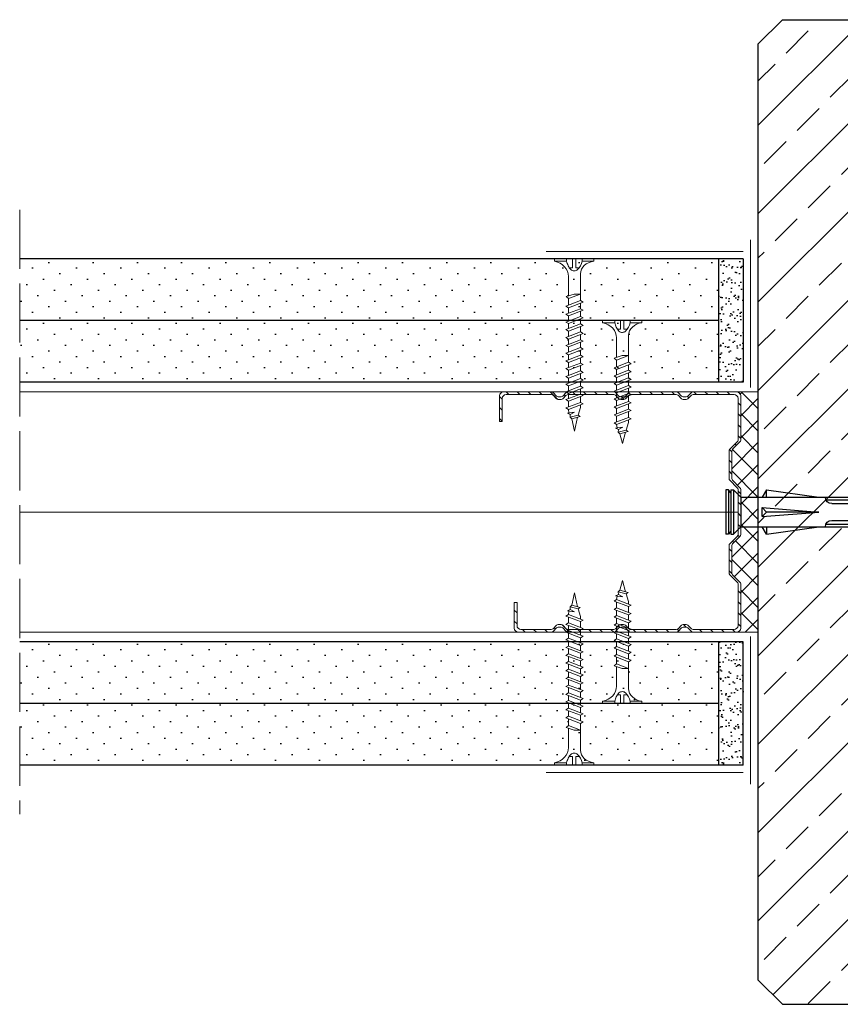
# Model space of a CAD drawing. Header units: millimetres. Extents: x 1245 to 3417, y 302 to 1534.
# Tile 1 of 9: x 1245 to 1412, y 550 to 750. Entities that reach past the tile are written whole.
import ezdxf

# ---------------------------------------------------------------- set-up
doc = ezdxf.new("R2010")
doc.units = ezdxf.units.MM
doc.linetypes.add('ACAD_ISO02W100', pattern=[15, 12, -3])
for name, color, linetype, lineweight in [('_ISOVER WELNA', 7, 'BATTING', 9), ('_RIGIPS AKCESORIA', 7, 'Continuous', 18), ('_RIGIPS G-K', 7, 'Continuous', 25), ('_RIGIPS PROFIL', 7, 'Continuous', 18), ('KRESKOWANIE', 7, 'Continuous', 9), ('PRZERYWANA', 7, 'ACAD_ISO02W100', 9)]:
    doc.layers.add(name, color=color, linetype=linetype, lineweight=lineweight)
doc.linetypes.add('BATTING', pattern='A,0.00254,-2.54,[134,ltypeshp.shx,S=2.54,R=0,X=-2.54,Y=0],-5.08,[134,ltypeshp.shx,S=2.54,R=180,X=2.54,Y=0],-2.54', length=10.16254)
pattern_1 = [(315, (3690.4067, -365.902), (-1.122532, -3.367596), [0, -3.175])]
pattern_2 = [(315, (3690.4067, -414.102), (-1.122532, -3.367596), [0, -3.175])]

# ---------------------------------------------------------------- blocks, each defined once
blk = doc.blocks.new('TN 25')
at = {"layer": '_RIGIPS AKCESORIA'}
for p, q in [((0, -0.84), (0, 7.16)), ((0, 7.16), (0.46, 7.16)), ((0.46, 7.16), (0.46, 4.78)), ((0.46, 4.78), (0, 4.78)), ((1.77, 3.5), (1.77, 4.2)), ((3.02, 4.46), (8.47, 4.46)), ((7.12, 4.46), (7.12, 3.18)), ((8.03, 2.01), (7.12, 4.46)), ((8.47, 4.46), (8.79, 5)), ((9.61, 1.51), (8.47, 4.46)), ((8.79, 5), (9.93, 2.01)), ((9, 4.46), (10.1, 4.46)), ((10.1, 4.46), (10.41, 5)), ((11.23, 1.51), (10.1, 4.46)), ((10.41, 5), (11.56, 2.01)), ((10.62, 4.46), (11.67, 4.46)), ((11.67, 4.46), (11.99, 5)), ((12.81, 1.51), (11.67, 4.46)), ((11.99, 5), (13.14, 2.01)), ((12.2, 4.46), (13.21, 4.46)), ((13.21, 4.46), (13.52, 5)), ((14.34, 1.51), (13.21, 4.46)), ((13.52, 5), (14.67, 2.01)), ((13.73, 4.46), (14.8, 4.46)), ((14.8, 4.46), (15.12, 5)), ((15.94, 1.51), (14.8, 4.46)), ((15.12, 5), (16.26, 2.01)), ((15.33, 4.46), (16.42, 4.46)), ((16.42, 4.46), (16.73, 5)), ((17.55, 1.51), (16.42, 4.46)), ((16.73, 5), (17.88, 2.01)), ((16.94, 4.46), (17.99, 4.46)), ((17.99, 4.46), (18.31, 5)), ((19.13, 1.51), (17.99, 4.46)), ((18.31, 5), (19.45, 2.01)), ((18.52, 4.46), (19.68, 4.46)), ((19.68, 4.46), (20, 5)), ((20.82, 1.51), (19.68, 4.46)), ((20, 5), (21.14, 2.01)), ((20.21, 4.46), (20.7, 4.46)), ((20.7, 4.46), (22.28, 3.98)), ((22.28, 3.98), (22.56, 4.37)), ((22.56, 4.37), (23.03, 2.71)), ((0, 3.5), (1.77, 3.5)), ((0, 2.83), (1.77, 2.83)), ((1.77, 2.83), (1.77, 2.18)), ((7.49, 2.01), (3.55, 2.01)), ((7.12, 3.18), (7.65, 1.53)), ((7.65, 1.53), (8.03, 2.01)), ((9.41, 2.01), (8.03, 2.01)), ((9.93, 2.01), (9.61, 1.51)), ((11.04, 2.01), (9.93, 2.01)), ((11.56, 2.01), (11.23, 1.51)), ((12.61, 2.01), (11.56, 2.01)), ((13.14, 2.01), (12.81, 1.51)), ((14.15, 2.01), (13.14, 2.01)), ((14.67, 2.01), (14.34, 1.51)), ((15.74, 2.01), (14.67, 2.01)), ((16.26, 2.01), (15.94, 1.51)), ((17.36, 2.01), (16.26, 2.01)), ((17.88, 2.01), (17.55, 1.51)), ((18.93, 2.01), (17.88, 2.01)), ((19.45, 2.01), (19.13, 1.51)), ((19.45, 2.01), (20.62, 2.01)), ((21.14, 2.01), (20.82, 1.51)), ((21.14, 2.01), (21.81, 2.12)), ((21.85, 1.83), (21.67, 3.28)), ((21.67, 3.28), (22.14, 2.4)), ((22.14, 2.4), (21.85, 1.83)), ((22.7, 2.36), (22.14, 2.4)), ((22.7, 2.36), (22.28, 3.98)), ((23.03, 2.71), (22.7, 2.36)), ((22.71, 3.85), (25, 3.24)), ((25, 3.24), (23.03, 2.71)), ((0.46, 1.64), (0, 1.64)), ((0.46, -0.84), (0.46, 1.64)), ((0, -0.84), (0.46, -0.84))]:
    blk.add_line(p, q, dxfattribs=at)
for centre, major_axis, ratio, start_param, end_param in [((3.09, 7.67), (0.17, 3.2), 0.826134, 1.773653, 3.180586), ((-0.04, 0.9), (0, 3.93), 0.848176, -0.720942, -0.151112), ((3.37, -1.57), (0.28, 3.57), 0.832181, 0.035984, 1.430787), ((0.59, 4.62), (0, 2.81), 0.848176, 3.475072, 3.862535), ((1.66, 3.18), (0, 0.895), 0.848176, -1.552777, -0.720942), ((1.66, 3.18), (0, 0.895), 0.848176, 3.862535, 4.730408), ((-2.73, 15.91), (0, 14.76), 0.848176, 3.399396, 3.475072)]:
    blk.add_ellipse(centre, major_axis=major_axis, ratio=ratio, start_param=start_param, end_param=end_param, dxfattribs=at)
blk = doc.blocks.new('TN 35')
at = {"layer": '_RIGIPS AKCESORIA'}
for p, q in [((0, -0.84), (0, 7.16)), ((0, 7.16), (0.46, 7.16)), ((0.46, 7.16), (0.46, 4.78)), ((0.46, 4.78), (0, 4.78)), ((1.77, 3.5), (1.77, 4.2)), ((3.02, 4.46), (8.47, 4.46)), ((7.12, 4.46), (7.12, 3.18)), ((8.03, 2.01), (7.12, 4.46)), ((8.47, 4.46), (8.79, 5)), ((9.61, 1.51), (8.47, 4.46)), ((8.79, 5), (9.93, 2.01)), ((9, 4.46), (10.1, 4.46)), ((10.1, 4.46), (10.41, 5)), ((11.23, 1.51), (10.1, 4.46)), ((10.41, 5), (11.56, 2.01)), ((10.62, 4.46), (11.67, 4.46)), ((11.67, 4.46), (11.99, 5)), ((12.81, 1.51), (11.67, 4.46)), ((11.99, 5), (13.14, 2.01)), ((12.2, 4.46), (13.21, 4.46)), ((13.21, 4.46), (13.52, 5)), ((14.34, 1.51), (13.21, 4.46)), ((13.52, 5), (14.67, 2.01)), ((13.73, 4.46), (14.8, 4.46)), ((14.8, 4.46), (15.12, 5)), ((15.94, 1.51), (14.8, 4.46)), ((15.12, 5), (16.26, 2.01)), ((15.33, 4.46), (16.42, 4.46)), ((16.42, 4.46), (16.73, 5)), ((17.55, 1.51), (16.42, 4.46)), ((16.73, 5), (17.88, 2.01)), ((16.94, 4.46), (17.99, 4.46)), ((17.99, 4.46), (18.31, 5)), ((19.13, 1.51), (17.99, 4.46)), ((18.31, 5), (19.45, 2.01)), ((18.52, 4.46), (19.57, 4.46)), ((19.57, 4.46), (19.88, 5)), ((20.7, 1.51), (19.57, 4.46)), ((19.88, 5), (21.03, 2.01)), ((20.09, 4.46), (21.14, 4.46)), ((21.14, 4.46), (21.46, 5)), ((22.28, 1.51), (21.14, 4.46)), ((21.46, 5), (22.6, 2.01)), ((21.67, 4.46), (22.72, 4.46)), ((22.72, 4.46), (23.03, 5)), ((23.85, 1.51), (22.72, 4.46)), ((23.03, 5), (24.18, 2.01)), ((23.24, 4.46), (24.29, 4.46)), ((24.29, 4.46), (24.61, 5)), ((25.43, 1.51), (24.29, 4.46)), ((24.61, 5), (25.75, 2.01)), ((24.81, 4.46), (25.87, 4.46)), ((25.87, 4.46), (26.18, 5)), ((27, 1.51), (25.87, 4.46)), ((26.18, 5), (27.33, 2.01)), ((26.39, 4.46), (27.44, 4.46)), ((27.44, 4.46), (27.76, 5)), ((28.58, 1.51), (27.44, 4.46)), ((27.76, 5), (28.9, 2.01)), ((27.96, 4.46), (29.13, 4.46)), ((29.13, 4.46), (29.45, 5)), ((30.27, 1.51), (29.13, 4.46)), ((29.45, 5), (30.59, 2.01)), ((29.65, 4.46), (30.15, 4.46)), ((30.15, 4.46), (31.73, 3.98)), ((31.73, 3.98), (32.01, 4.37)), ((32.01, 4.37), (32.48, 2.71)), ((0, 3.5), (1.77, 3.5)), ((0, 2.83), (1.77, 2.83)), ((1.77, 2.83), (1.77, 2.18)), ((7.49, 2.01), (3.55, 2.01)), ((7.12, 3.18), (7.65, 1.53)), ((7.65, 1.53), (8.03, 2.01)), ((9.41, 2.01), (8.03, 2.01)), ((9.93, 2.01), (9.61, 1.51)), ((11.04, 2.01), (9.93, 2.01)), ((11.56, 2.01), (11.23, 1.51)), ((12.61, 2.01), (11.56, 2.01)), ((13.14, 2.01), (12.81, 1.51)), ((14.15, 2.01), (13.14, 2.01)), ((14.67, 2.01), (14.34, 1.51)), ((15.74, 2.01), (14.67, 2.01)), ((16.26, 2.01), (15.94, 1.51)), ((17.36, 2.01), (16.26, 2.01)), ((17.88, 2.01), (17.55, 1.51)), ((18.93, 2.01), (17.84, 2.01)), ((19.45, 2.01), (19.13, 1.51)), ((20.51, 2.01), (19.41, 2.01)), ((21.03, 2.01), (20.7, 1.51)), ((22.08, 2.01), (20.99, 2.01)), ((22.6, 2.01), (22.28, 1.51)), ((23.66, 2.01), (22.56, 2.01)), ((24.18, 2.01), (23.85, 1.51)), ((25.23, 2.01), (24.14, 2.01)), ((25.75, 2.01), (25.43, 1.51)), ((26.81, 2.01), (25.71, 2.01)), ((27.33, 2.01), (27, 1.51)), ((28.38, 2.01), (27.33, 2.01)), ((28.9, 2.01), (28.58, 1.51)), ((28.9, 2.01), (30.07, 2.01)), ((30.59, 2.01), (30.27, 1.51)), ((30.59, 2.01), (31.26, 2.12)), ((31.3, 1.83), (31.12, 3.28)), ((31.12, 3.28), (31.59, 2.4)), ((31.59, 2.4), (31.3, 1.83)), ((32.15, 2.36), (31.59, 2.4)), ((32.15, 2.36), (31.73, 3.98)), ((32.48, 2.71), (32.15, 2.36)), ((32.16, 3.85), (35, 3.24)), ((35, 3.24), (32.48, 2.71)), ((0.46, 1.64), (0, 1.64)), ((0.46, -0.84), (0.46, 1.64)), ((0, -0.84), (0.46, -0.84))]:
    blk.add_line(p, q, dxfattribs=at)
for centre, major_axis, ratio, start_param, end_param in [((3.09, 7.67), (0.17, 3.2), 0.826134, 1.773653, 3.180586), ((-0.04, 0.9), (0, 3.93), 0.848176, -0.720942, -0.151112), ((3.37, -1.57), (0.28, 3.57), 0.832181, 0.035984, 1.430787), ((0.59, 4.62), (0, 2.81), 0.848176, 3.475072, 3.862535), ((1.66, 3.18), (0, 0.895), 0.848176, -1.552777, -0.720942), ((1.66, 3.18), (0, 0.895), 0.848176, 3.862535, 4.730408), ((-2.73, 15.91), (0, 14.76), 0.848176, 3.399396, 3.475072)]:
    blk.add_ellipse(centre, major_axis=major_axis, ratio=ratio, start_param=start_param, end_param=end_param, dxfattribs=at)
blk = doc.blocks.new('CW 50 ULTRASTIL')
h = blk.add_hatch()
h.set_pattern_fill('ANSI31', color=256, scale=0.5, style=0)
h.paths.add_polyline_path([(28.56, 40.65, -0.198912), (28.71, 41), (30.21, 42.51, 0.198912), (30.36, 42.86), (30.36, 48.45, 0.198912), (30.21, 48.8), (28.71, 50.31, -0.198912), (28.56, 50.66), (28.56, 59.85, -0.198912), (28.71, 60.2), (30.21, 61.71, 0.198912), (30.36, 62.06), (30.36, 67.65, 0.198912), (30.21, 68), (28.71, 69.51, -0.198912), (28.56, 69.86), (28.56, 78.31, -0.414214), (29.36, 79.11), (37.68, 79.11, -0.198912), (38.04, 78.96), (38.74, 78.25, 0.198912), (39.1, 78.11), (39.68, 78.11, 0.198912), (40.04, 78.25), (40.74, 78.96, -0.198912), (41.1, 79.11), (50.38, 79.11, -0.198912), (50.74, 78.96), (51.44, 78.25, 0.198912), (51.8, 78.11), (52.38, 78.11, 0.198912), (52.74, 78.25), (53.44, 78.96, -0.198912), (53.8, 79.11), (63.08, 79.11, -0.198912), (63.44, 78.96), (64.14, 78.25, 0.198912), (64.5, 78.11), (65.08, 78.11, 0.198912), (65.44, 78.25), (66.14, 78.96, -0.198912), (66.5, 79.11), (75.66, 79.11, -0.414214), (76.46, 78.31), (76.46, 73.66), (77.01, 73.66), (77.01, 78.86, 0.414214), (76.21, 79.66), (66.5, 79.66, 0.198912), (66.14, 79.51), (65.44, 78.8, -0.198912), (65.08, 78.66), (64.5, 78.66, -0.198912), (64.14, 78.8), (63.44, 79.51, 0.198912), (63.08, 79.66), (53.8, 79.66, 0.198912), (53.44, 79.51), (52.74, 78.8, -0.198912), (52.38, 78.66), (51.8, 78.66, -0.198912), (51.44, 78.8), (50.74, 79.51, 0.198912), (50.38, 79.66), (41.1, 79.66, 0.198912), (40.74, 79.51), (40.04, 78.8, -0.198912), (39.68, 78.66), (39.1, 78.66, -0.198912), (38.74, 78.8), (38.04, 79.51, 0.198912), (37.68, 79.66), (28.81, 79.66, 0.414214), (28.01, 78.86), (28.01, 69.86, 0.198912), (28.16, 69.51), (29.66, 68, -0.198912), (29.81, 67.65), (29.81, 62.06, -0.198912), (29.66, 61.71), (28.16, 60.2, 0.198912), (28.01, 59.85), (28.01, 50.66, 0.198912), (28.16, 50.31), (29.66, 48.8, -0.198912), (29.81, 48.45), (29.81, 42.86, -0.198912), (29.66, 42.51), (28.16, 41, 0.198912), (28.01, 40.65), (28.01, 31.66, 0.414214), (28.81, 30.86), (37.68, 30.86, 0.198912), (38.04, 31), (38.74, 31.71, -0.198912), (39.1, 31.86), (39.68, 31.86, -0.198912), (40.04, 31.71), (40.74, 31, 0.198912), (41.1, 30.86), (50.38, 30.86, 0.198912), (50.74, 31), (51.44, 31.71, -0.198912), (51.8, 31.86), (52.38, 31.86, -0.198912), (52.74, 31.71), (53.44, 31, 0.198912), (53.8, 30.86), (63.08, 30.86, 0.198912), (63.44, 31), (64.14, 31.71, -0.198912), (64.5, 31.86), (65.08, 31.86, -0.198912), (65.44, 31.71), (66.14, 31, 0.198912), (66.5, 30.86), (73.21, 30.86, 0.414214), (74.01, 31.66), (74.01, 36.86), (73.46, 36.86), (73.46, 32.21, -0.414214), (72.66, 31.41), (66.5, 31.41, -0.198912), (66.14, 31.55), (65.44, 32.26, 0.198912), (65.08, 32.41), (64.5, 32.41, 0.198912), (64.14, 32.26), (63.44, 31.55, -0.198912), (63.08, 31.41), (53.8, 31.41, -0.198912), (53.44, 31.55), (52.74, 32.26, 0.198912), (52.38, 32.41), (51.8, 32.41, 0.198912), (51.44, 32.26), (50.74, 31.55, -0.198912), (50.38, 31.41), (41.1, 31.41, -0.198912), (40.74, 31.55), (40.04, 32.26, 0.198912), (39.68, 32.41), (39.1, 32.41, 0.198912), (38.74, 32.26), (38.04, 31.55, -0.198912), (37.68, 31.41), (29.36, 31.41, -0.414214), (28.56, 32.21)])
at = {"layer": '_RIGIPS PROFIL'}
for p, q in [((28.01, 78.86), (28.01, 69.86)), ((28.56, 78.31), (28.56, 69.86)), ((37.68, 79.66), (28.81, 79.66)), ((37.68, 79.11), (29.36, 79.11)), ((38.04, 79.51), (38.74, 78.8)), ((38.04, 78.96), (38.74, 78.25)), ((39.68, 78.66), (39.1, 78.66)), ((39.68, 78.11), (39.1, 78.11)), ((40.74, 79.51), (40.04, 78.8)), ((40.74, 78.96), (40.04, 78.25)), ((50.38, 79.66), (41.1, 79.66)), ((50.38, 79.11), (41.1, 79.11)), ((50.74, 79.51), (51.44, 78.8)), ((50.74, 78.96), (51.44, 78.25)), ((52.38, 78.66), (51.8, 78.66)), ((52.38, 78.11), (51.8, 78.11)), ((53.44, 79.51), (52.74, 78.8)), ((53.44, 78.96), (52.74, 78.25)), ((53.8, 79.66), (63.08, 79.66)), ((53.8, 79.11), (63.08, 79.11)), ((63.44, 79.51), (64.14, 78.8)), ((63.44, 78.96), (64.14, 78.25)), ((65.08, 78.66), (64.5, 78.66)), ((65.08, 78.11), (64.5, 78.11)), ((66.14, 79.51), (65.44, 78.8)), ((66.14, 78.96), (65.44, 78.25)), ((76.21, 79.66), (66.5, 79.66)), ((75.66, 79.11), (66.5, 79.11)), ((76.46, 73.66), (76.46, 78.31)), ((77.01, 73.66), (77.01, 78.86)), ((76.46, 73.66), (77.01, 73.66)), ((29.66, 68), (28.16, 69.51)), ((30.21, 68), (28.71, 69.51)), ((29.81, 67.65), (29.81, 62.06)), ((30.36, 67.65), (30.36, 62.06)), ((29.66, 61.71), (28.16, 60.2)), ((30.21, 61.71), (28.71, 60.2)), ((28.01, 59.85), (28.01, 50.66)), ((28.56, 59.85), (28.56, 50.66)), ((29.66, 48.8), (28.16, 50.31)), ((30.21, 48.8), (28.71, 50.31)), ((29.81, 42.86), (29.81, 48.45)), ((30.36, 42.86), (30.36, 48.45)), ((29.66, 42.51), (28.16, 41)), ((30.21, 42.51), (28.71, 41)), ((28.01, 31.66), (28.01, 40.65)), ((28.56, 32.21), (28.56, 40.65)), ((73.46, 36.86), (73.46, 32.21)), ((73.46, 36.86), (74.01, 36.86)), ((74.01, 36.86), (74.01, 31.66)), ((38.04, 31.55), (38.74, 32.26)), ((39.68, 32.41), (39.1, 32.41)), ((40.74, 31.55), (40.04, 32.26)), ((50.74, 31.55), (51.44, 32.26)), ((52.38, 32.41), (51.8, 32.41)), ((53.44, 31.55), (52.74, 32.26)), ((63.44, 31.55), (64.14, 32.26)), ((65.08, 32.41), (64.5, 32.41)), ((66.14, 31.55), (65.44, 32.26)), ((37.68, 30.86), (28.81, 30.86)), ((37.68, 31.41), (29.36, 31.41)), ((38.04, 31), (38.74, 31.71)), ((39.68, 31.86), (39.1, 31.86)), ((40.74, 31), (40.04, 31.71)), ((50.38, 31.41), (41.1, 31.41)), ((50.38, 30.86), (41.1, 30.86)), ((50.74, 31), (51.44, 31.71)), ((52.38, 31.86), (51.8, 31.86)), ((53.44, 31), (52.74, 31.71)), ((53.8, 31.41), (63.08, 31.41)), ((53.8, 30.86), (63.08, 30.86)), ((63.44, 31), (64.14, 31.71)), ((65.08, 31.86), (64.5, 31.86)), ((66.14, 31), (65.44, 31.71)), ((72.66, 31.41), (66.5, 31.41)), ((73.21, 30.86), (66.5, 30.86))]:
    blk.add_line(p, q, dxfattribs=at)
for centre, radius, start, end in [((28.81, 78.86), 0.8, 90, 180), ((29.36, 78.31), 0.8, 90, 180), ((37.68, 79.16), 0.5, 45, 90), ((37.68, 78.61), 0.5, 45, 90), ((39.1, 79.16), 0.5, 225, 270), ((39.1, 78.61), 0.5, 225, 270), ((39.68, 79.16), 0.5, 270, 315), ((39.68, 78.61), 0.5, 270, 315), ((41.1, 79.16), 0.5, 90, 135), ((41.1, 78.61), 0.5, 90, 135), ((50.38, 79.16), 0.5, 45, 90), ((50.38, 78.61), 0.5, 45, 90), ((51.8, 79.16), 0.5, 225, 270), ((51.8, 78.61), 0.5, 225, 270), ((52.38, 79.16), 0.5, 270, 315), ((52.38, 78.61), 0.5, 270, 315), ((53.8, 79.16), 0.5, 90, 135), ((53.8, 78.61), 0.5, 90, 135), ((63.08, 79.16), 0.5, 45, 90), ((63.08, 78.61), 0.5, 45, 90), ((64.5, 79.16), 0.5, 225, 270), ((64.5, 78.61), 0.5, 225, 270), ((65.08, 79.16), 0.5, 270, 315), ((65.08, 78.61), 0.5, 270, 315), ((66.5, 79.16), 0.5, 90, 135), ((66.5, 78.61), 0.5, 90, 135), ((75.66, 78.31), 0.8, 0, 90), ((76.21, 78.86), 0.8, 0, 90), ((28.51, 69.86), 0.5, 180, 225), ((29.06, 69.86), 0.5, 180, 225), ((29.31, 67.65), 0.5, 0, 45), ((29.86, 67.65), 0.5, 0, 45), ((29.31, 62.06), 0.5, 315, 0), ((29.86, 62.06), 0.5, 315, 0), ((28.51, 59.85), 0.5, 135, 180), ((29.06, 59.85), 0.5, 135, 180), ((28.51, 50.66), 0.5, 180, 225), ((29.06, 50.66), 0.5, 180, 225), ((29.31, 48.45), 0.5, 0, 45), ((29.86, 48.45), 0.5, 0, 45), ((29.31, 42.86), 0.5, 315, 0), ((29.86, 42.86), 0.5, 315, 0), ((28.51, 40.65), 0.5, 135, 180), ((29.06, 40.65), 0.5, 135, 180), ((29.36, 32.21), 0.8, 180, 270), ((39.1, 31.91), 0.5, 90, 135), ((39.68, 31.91), 0.5, 45, 90), ((51.8, 31.91), 0.5, 90, 135), ((52.38, 31.91), 0.5, 45, 90), ((64.5, 31.91), 0.5, 90, 135), ((65.08, 31.91), 0.5, 45, 90), ((72.66, 32.21), 0.8, 270, 0), ((28.81, 31.66), 0.8, 180, 270), ((37.68, 31.91), 0.5, 270, 315), ((37.68, 31.36), 0.5, 270, 315), ((39.1, 31.36), 0.5, 90, 135), ((39.68, 31.36), 0.5, 45, 90), ((41.1, 31.91), 0.5, 225, 270), ((41.1, 31.36), 0.5, 225, 270), ((50.38, 31.91), 0.5, 270, 315), ((50.38, 31.36), 0.5, 270, 315), ((51.8, 31.36), 0.5, 90, 135), ((52.38, 31.36), 0.5, 45, 90), ((53.8, 31.91), 0.5, 225, 270), ((53.8, 31.36), 0.5, 225, 270), ((63.08, 31.91), 0.5, 270, 315), ((63.08, 31.36), 0.5, 270, 315), ((64.5, 31.36), 0.5, 90, 135), ((65.08, 31.36), 0.5, 45, 90), ((66.5, 31.91), 0.5, 225, 270), ((66.5, 31.36), 0.5, 225, 270), ((73.21, 31.66), 0.8, 270, 0)]:
    blk.add_arc(centre, radius, start, end, dxfattribs=at)
blk = doc.blocks.new('kolek rozprezny komplet 60')
for p, q in [((390.66, 217.01), (390.76, 218.91)), ((393.75, 218.75), (390.71, 217.96)), ((393.81, 219.85), (390.76, 218.91)), ((393.68, 217.35), (393.81, 219.85)), ((397.41, 219.66), (393.81, 219.85)), ((397.31, 217.76), (397.41, 219.66)), ((399, 219.58), (397.82, 218.98)), ((398.9, 217.68), (399, 219.58)), ((399.8, 219.54), (399, 219.58)), ((399.7, 217.64), (399.8, 219.54)), ((401.4, 219.45), (400.22, 218.85)), ((401.3, 217.56), (401.4, 219.45)), ((402.2, 219.41), (401.4, 219.45)), ((402.1, 217.51), (402.2, 219.41)), ((403.8, 219.33), (402.61, 218.72)), ((403.7, 217.43), (403.8, 219.33)), ((404.6, 219.29), (403.8, 219.33)), ((404.5, 217.39), (404.6, 219.29)), ((406.19, 219.2), (405.01, 218.6)), ((406.09, 217.3), (406.19, 219.2)), ((406.99, 219.16), (406.19, 219.2)), ((406.89, 217.26), (406.99, 219.16)), ((408.59, 219.08), (407.41, 218.47)), ((408.49, 217.18), (408.59, 219.08)), ((409.39, 219.03), (408.59, 219.08)), ((409.29, 217.14), (409.39, 219.03)), ((410.99, 218.95), (409.8, 218.35)), ((410.89, 217.05), (410.99, 218.95)), ((412.59, 218.87), (411.4, 218.26)), ((412.49, 216.97), (412.59, 218.87)), ((413.38, 218.82), (412.59, 218.87)), ((413.28, 216.93), (413.38, 218.82)), ((414.98, 218.74), (413.8, 218.14)), ((414.88, 216.84), (414.98, 218.74)), ((415.78, 218.7), (414.98, 218.74)), ((415.68, 216.8), (415.78, 218.7)), ((417.38, 218.62), (416.2, 218.01)), ((417.28, 216.72), (417.38, 218.62)), ((418.18, 218.57), (417.38, 218.62)), ((418.08, 216.68), (418.18, 218.57)), ((419.78, 218.49), (418.59, 217.89)), ((419.68, 216.59), (419.78, 218.49)), ((448.67, 218.45), (419.77, 218.45)), ((443.47, 219.95), (432.8, 218.45)), ((443.47, 218.45), (443.47, 219.95)), ((443.47, 219.95), (444.34, 218.45)), ((450.17, 219.95), (448.67, 218.45)), ((448.67, 218.45), (448.67, 212.45)), ((450.17, 219.95), (450.17, 210.95)), ((450.67, 219.95), (450.17, 219.95)), ((450.67, 219.95), (450.67, 210.95)), ((450.67, 219.35), (451.17, 219.95)), ((451.17, 219.95), (451.67, 219.95)), ((451.17, 219.95), (451.17, 210.95)), ((451.67, 219.95), (451.67, 210.95)), ((393.15, 216.88), (390.66, 217.01)), ((391.67, 216.95), (392.67, 216.95)), ((392.67, 216.95), (391.67, 213.95)), ((392.67, 216.95), (392.07, 213.95)), ((393.07, 216.95), (392.07, 213.95)), ((392.67, 216.95), (393.04, 217.45)), ((393.07, 216.95), (393.04, 217.45)), ((393.07, 216.95), (394.67, 216.95)), ((394.67, 216.95), (393.67, 213.95)), ((417.38, 216.11), (393.68, 217.35)), ((420.47, 216.55), (393.71, 217.95)), ((394.67, 216.95), (394.07, 213.95)), ((395.07, 216.95), (394.07, 213.95)), ((394.67, 216.95), (394.92, 217.29)), ((395.07, 216.95), (395.05, 217.28)), ((395.07, 216.95), (397.07, 216.95)), ((397.07, 216.95), (396.07, 213.95)), ((397.07, 216.95), (396.47, 213.95)), ((397.47, 216.95), (396.47, 213.95)), ((397.07, 216.95), (397.23, 217.17)), ((397.47, 216.95), (397.46, 217.16)), ((397.47, 216.95), (399.47, 216.95)), ((397.67, 217.14), (397.71, 217.74)), ((398.47, 217.1), (398.5, 217.7)), ((399.47, 216.95), (398.47, 213.95)), ((399.47, 216.95), (398.87, 213.95)), ((399.87, 216.95), (398.87, 213.95)), ((399.47, 216.95), (399.55, 217.05)), ((399.87, 216.95), (399.87, 217.03)), ((399.87, 216.95), (401.38, 216.95)), ((400.07, 217.02), (400.1, 217.62)), ((400.87, 216.98), (400.9, 217.58)), ((401.87, 216.92), (400.87, 213.95)), ((401.87, 216.92), (401.27, 213.95)), ((402.26, 216.9), (401.27, 213.95)), ((402.47, 216.89), (402.5, 217.49)), ((403.27, 216.85), (403.3, 217.45)), ((404.22, 216.8), (403.31, 214.05)), ((404.24, 216.8), (403.7, 214.07)), ((404.62, 216.78), (403.72, 214.07)), ((404.86, 216.77), (404.9, 217.37)), ((405.66, 216.73), (405.69, 217.32)), ((406.58, 216.68), (405.75, 214.18)), ((406.62, 216.68), (406.12, 214.2)), ((406.98, 216.66), (406.16, 214.2)), ((407.26, 216.64), (407.29, 217.24)), ((408.06, 216.6), (408.09, 217.2)), ((408.94, 216.55), (408.19, 214.31)), ((408.99, 216.55), (408.55, 214.33)), ((409.34, 216.53), (408.6, 214.33)), ((409.66, 216.52), (409.69, 217.12)), ((410.46, 216.47), (410.49, 217.07)), ((411.3, 216.43), (410.64, 214.44)), ((411.37, 216.43), (410.98, 214.45)), ((411.69, 216.41), (411.04, 214.46)), ((412.05, 216.39), (412.09, 216.99)), ((412.85, 216.35), (412.89, 216.95)), ((413.66, 216.31), (413.08, 214.56)), ((413.75, 216.3), (413.4, 214.58)), ((414.05, 216.29), (413.49, 214.58)), ((414.45, 216.27), (414.48, 216.86)), ((415.25, 216.22), (415.28, 216.82)), ((416.02, 216.18), (415.52, 214.69)), ((416.12, 216.18), (415.83, 214.71)), ((416.41, 216.16), (415.93, 214.71)), ((430.17, 217.15), (419.71, 217.15)), ((431.37, 217.95), (419.75, 217.95)), ((420.47, 217.15), (420.47, 213.75)), ((420.67, 217.15), (420.67, 213.75)), ((420.87, 217.15), (420.87, 213.75)), ((444.34, 216.37), (432.8, 215.45)), ((444.34, 216.37), (443.47, 215.45)), ((444.34, 214.53), (444.34, 216.37)), ((448.67, 216.95), (448.67, 213.95)), ((393.15, 214.02), (390.66, 213.89)), ((417.38, 214.79), (393.68, 213.55)), ((420.47, 214.35), (393.71, 212.95)), ((402.47, 214.01), (402.5, 213.41)), ((403.27, 214.05), (403.3, 213.45)), ((404.86, 214.13), (404.9, 213.53)), ((405.66, 214.17), (405.69, 213.58)), ((407.26, 214.26), (407.29, 213.66)), ((408.06, 214.3), (408.09, 213.7)), ((409.66, 214.38), (409.69, 213.79)), ((410.46, 214.43), (410.49, 213.83)), ((412.05, 214.51), (412.09, 213.91)), ((412.85, 214.55), (412.89, 213.95)), ((414.45, 214.64), (414.48, 214.04)), ((414.88, 214.06), (414.98, 212.16)), ((415.25, 214.68), (415.28, 214.08)), ((415.68, 214.1), (415.78, 212.2)), ((417.28, 214.18), (417.38, 212.29)), ((418.22, 215.58), (418.01, 214.95)), ((418.08, 214.22), (418.18, 212.33)), ((419.68, 214.31), (419.78, 212.41)), ((432.8, 215.45), (443.47, 215.45)), ((444.34, 214.53), (432.8, 215.45)), ((444.34, 214.53), (443.47, 215.45)), ((390.66, 213.89), (390.76, 211.99)), ((393.75, 212.15), (390.71, 212.94)), ((391.67, 213.95), (391.71, 213.45)), ((391.71, 213.45), (392.07, 213.95)), ((392.07, 213.95), (393.67, 213.95)), ((393.67, 213.95), (393.7, 213.55)), ((393.68, 213.55), (393.81, 211.05)), ((393.78, 213.55), (394.07, 213.95)), ((394.07, 213.95), (396.07, 213.95)), ((396.07, 213.95), (396.09, 213.67)), ((396.28, 213.68), (396.47, 213.95)), ((396.47, 213.95), (398.47, 213.95)), ((397.31, 213.14), (397.41, 211.24)), ((397.67, 213.76), (397.71, 213.16)), ((398.47, 213.95), (398.48, 213.8)), ((398.47, 213.8), (398.5, 213.2)), ((398.77, 213.81), (398.87, 213.95)), ((398.87, 213.95), (400.87, 213.95)), ((398.9, 213.22), (399, 211.32)), ((399.7, 213.26), (399.8, 211.36)), ((400.07, 213.88), (400.1, 213.28)), ((401.4, 211.45), (400.22, 212.05)), ((400.87, 213.95), (400.88, 213.92)), ((400.87, 213.92), (400.9, 213.32)), ((401.27, 213.95), (401.38, 213.95)), ((401.27, 213.94), (401.27, 213.95)), ((401.3, 213.35), (401.4, 211.45)), ((402.1, 213.39), (402.2, 211.49)), ((403.8, 211.57), (402.61, 212.18)), ((403.7, 213.47), (403.8, 211.57)), ((404.5, 213.51), (404.6, 211.62)), ((406.19, 211.7), (405.01, 212.3)), ((406.09, 213.6), (406.19, 211.7)), ((406.89, 213.64), (406.99, 211.74)), ((408.59, 211.82), (407.41, 212.43)), ((408.49, 213.72), (408.59, 211.82)), ((409.29, 213.76), (409.39, 211.87)), ((410.99, 211.95), (409.8, 212.55)), ((410.89, 213.85), (410.99, 211.95)), ((412.59, 212.03), (411.4, 212.64)), ((412.49, 213.93), (412.59, 212.03)), ((413.38, 212.08), (412.59, 212.03)), ((413.28, 213.97), (413.38, 212.08)), ((414.98, 212.16), (413.8, 212.76)), ((415.78, 212.2), (414.98, 212.16)), ((417.38, 212.29), (416.2, 212.89)), ((418.18, 212.33), (417.38, 212.29)), ((419.78, 212.41), (418.59, 213.01)), ((430.17, 213.75), (419.71, 213.75)), ((431.37, 212.95), (419.75, 212.95)), ((448.67, 212.45), (419.77, 212.45)), ((443.47, 210.95), (432.8, 212.45)), ((443.47, 212.45), (443.47, 210.95)), ((443.47, 210.95), (444.34, 212.45)), ((450.17, 210.95), (448.67, 212.45)), ((393.81, 211.05), (390.76, 211.99)), ((397.41, 211.24), (393.81, 211.05)), ((399, 211.32), (397.82, 211.93)), ((399.8, 211.36), (399, 211.32)), ((402.2, 211.49), (401.4, 211.45)), ((404.6, 211.62), (403.8, 211.57)), ((406.99, 211.74), (406.19, 211.7)), ((409.39, 211.87), (408.59, 211.82)), ((450.67, 210.95), (450.17, 210.95)), ((450.67, 211.55), (451.17, 210.95)), ((451.17, 210.95), (451.67, 210.95))]:
    blk.add_line(p, q)
for centre, radius, start, end in [((397.68, 219.24), 0.3, 177, 297), ((400.08, 219.12), 0.3, 177, 297), ((402.48, 218.99), 0.3, 177, 297), ((404.87, 218.87), 0.3, 177, 297), ((407.27, 218.74), 0.3, 177, 297), ((409.67, 218.61), 0.3, 177, 297), ((411.27, 218.53), 0.3, 177, 297), ((413.66, 218.41), 0.3, 177, 297), ((416.06, 218.28), 0.3, 177, 297), ((418.46, 218.15), 0.3, 177, 297), ((430.17, 218.45), 1.3, 270, 0), ((393.41, 206.24), 10.85, 99.2038, 121.9083), ((393.65, 216.85), 0.5, 87, 177), ((417.55, 215.45), 0.682, 255.8604, 104.1386), ((422.67, 216.95), 1, 90, 168.463), ((393.41, 224.66), 10.85, 238.0917, 260.7962), ((393.65, 214.05), 0.5, 183, 273), ((400.08, 211.78), 0.3, 63, 183), ((402.48, 211.91), 0.3, 63, 183), ((404.87, 212.03), 0.3, 63, 183), ((407.27, 212.16), 0.3, 63, 183), ((409.67, 212.29), 0.3, 63, 183), ((411.27, 212.37), 0.3, 63, 183), ((413.66, 212.5), 0.3, 63, 183), ((416.06, 212.62), 0.3, 63, 183), ((418.46, 212.75), 0.3, 63, 183), ((422.67, 213.95), 1, 191.537, 270), ((430.17, 212.45), 1.3, 0, 90), ((397.68, 211.66), 0.3, 63, 183)]:
    blk.add_arc(centre, radius, start, end)

msp = doc.modelspace()

# ---------------------------------------------------------------- hatches: boundary and pattern name
at = {"layer": '_RIGIPS AKCESORIA'}
h = msp.add_hatch(dxfattribs=at)
h.set_pattern_fill('ANSI37', color=256, style=0)
h.set_pattern_definition([(135, (2990.4067, -390.002), (2.245064, 2.245064), []), (45, (2990.4067, -390.002), (2.245064, -2.245064), [])])
h.paths.add_polyline_path([(1391.7, 654.47, 0.198912), (1391.56, 654.83), (1390.05, 656.34, -0.198912), (1389.9, 656.69), (1389.9, 662.27, -0.198912), (1390.05, 662.63), (1391.56, 664.14, 0.198912), (1391.7, 664.49), (1391.7, 673.48, 0.414214), (1390.9, 674.28), (1395.2, 674.28), (1395.2, 625.48), (1390.9, 625.48, 0.414214), (1391.7, 626.28), (1391.7, 635.27, 0.198912), (1391.56, 635.63), (1390.05, 637.14, -0.198912), (1389.9, 637.49), (1389.9, 643.07, -0.198912), (1390.05, 643.43), (1391.56, 644.94, 0.198912), (1391.7, 645.29)])
at = {"layer": '_RIGIPS G-K'}
h = msp.add_hatch(dxfattribs=at)
h.set_pattern_fill('DOTS', color=256, scale=2, angle=225, style=0)
h.set_pattern_definition(pattern_2)
h.paths.add_polyline_path([(1245.2, 688.78), (1245.2, 701.28), (1387.2, 701.28), (1387.2, 688.78)])
h = msp.add_hatch(dxfattribs=at)
h.set_pattern_fill('AR-SAND', color=256, scale=0.05, style=0)
h.set_pattern_definition([(142.5, (3406.7401, -414.102), (0.0800016, 2.4470662), [0, -1.9304, 0, -2.159, 0, -2.06375]), (172.5, (3406.74, -414.102), (-2.2476164, 3.5841255), [0, -1.0414, 0, -1.7399, 0, -0.66675]), (212.5, (3408.3022, -414.102), (-3.9549619, 0.007186), [0, -0.635, 0, -2.286, 0, -2.9845]), (222.5, (3408.3022, -414.102), (-3.8177823, 1.1146466), [0, -0.3175, 0, -1.4986, 0, -1.7145])])
h.paths.add_polyline_path([(1387.2, 701.28), (1392.2, 701.28), (1392.2, 676.28), (1387.2, 676.28)])
h = msp.add_hatch(dxfattribs=at)
h.set_pattern_fill('DOTS', color=256, scale=2, angle=225, style=0)
h.set_pattern_definition(pattern_2)
h.paths.add_polyline_path([(1245.2, 676.28), (1245.2, 688.78), (1387.2, 688.78), (1387.2, 676.28)])
h = msp.add_hatch(dxfattribs=at)
h.set_pattern_fill('DOTS', color=256, scale=2, angle=225, style=0)
h.set_pattern_definition(pattern_1)
h.paths.add_polyline_path([(1245.2, 610.98), (1245.2, 623.48), (1387.2, 623.48), (1387.2, 610.98)])
h = msp.add_hatch(dxfattribs=at)
h.set_pattern_fill('AR-SAND', color=256, scale=0.05, style=0)
h.set_pattern_definition([(217.5, (3406.7401, 1713.8655), (0.0800016, -2.4470662), [0, -1.9304, 0, -2.159, 0, -2.06375]), (187.5, (3406.74, 1713.8655), (-2.2476164, -3.5841255), [0, -1.0414, 0, -1.7399, 0, -0.66675]), (147.5, (3408.3022, 1713.8655), (-3.9549619, -0.007186), [0, -0.635, 0, -2.286, 0, -2.9845]), (137.5, (3408.3022, 1713.8655), (-3.8177823, -1.1146466), [0, -0.3175, 0, -1.4986, 0, -1.7145])])
h.paths.add_polyline_path([(1387.2, 598.48), (1392.2, 598.48), (1392.2, 623.48), (1387.2, 623.48)])
h = msp.add_hatch(dxfattribs=at)
h.set_pattern_fill('DOTS', color=256, scale=2, angle=225, style=0)
h.set_pattern_definition(pattern_1)
h.paths.add_polyline_path([(1245.2, 598.48), (1245.2, 610.98), (1387.2, 610.98), (1387.2, 598.48)])
at = {"layer": 'KRESKOWANIE'}
h = msp.add_hatch(dxfattribs=at)
h.set_pattern_fill('ANSI33', color=256, scale=2, style=0)
h.set_pattern_definition([(45, (7e-13, -774.57), (-8.980256, 8.980256), []), (45, (8.98, -774.57), (-8.980256, 8.980256), [6.35, -3.175])])
h.paths.add_polyline_path([(1595.2, 744.88), (1590.2, 749.88), (1400.2, 749.88), (1395.2, 744.88), (1395.2, 554.88), (1400.2, 549.88), (1590.2, 549.88), (1595.2, 554.88)])

# ---------------------------------------------------------------- linework, layer by layer
for p, q in [((1395.2, 744.88), (1400.2, 749.88)), ((1400.2, 749.88), (1590.2, 749.88)), ((1395.2, 744.88), (1395.2, 554.88)), ((1400.2, 549.88), (1395.2, 554.88)), ((1400.2, 549.88), (1590.2, 549.88))]:
    msp.add_line(p, q)
at = {"layer": '_ISOVER WELNA', "ltscale": 2.4}
msp.add_line((1245.2, 649.88), (1391.15, 649.88), dxfattribs=at)
at = {"layer": '_RIGIPS AKCESORIA'}
for p, q in [((1393.7, 675.18), (1393.7, 705.18)), ((1392.2, 702.78), (1352.2, 702.78)), ((1393.7, 624.58), (1393.7, 594.58)), ((1392.2, 596.98), (1352.2, 596.98))]:
    msp.add_line(p, q, dxfattribs=at)
at = {"layer": '_RIGIPS G-K'}
for p, q in [((1392.2, 701.28), (1245.2, 701.28)), ((1387.2, 701.28), (1387.2, 676.28)), ((1392.2, 701.28), (1392.2, 676.28)), ((1387.2, 688.78), (1245.2, 688.78)), ((1392.2, 676.28), (1245.2, 676.28)), ((1392.2, 623.48), (1245.2, 623.48)), ((1387.2, 623.48), (1387.2, 598.48)), ((1392.2, 598.48), (1392.2, 623.48)), ((1387.2, 610.98), (1245.2, 610.98)), ((1392.2, 598.48), (1245.2, 598.48))]:
    msp.add_line(p, q, dxfattribs=at)
at = {"layer": '_RIGIPS PROFIL'}
for p, q in [((1395.2, 674.28), (1245.2, 674.28)), ((1395.2, 625.48), (1245.2, 625.48))]:
    msp.add_line(p, q, dxfattribs=at)
at = {"layer": 'PRZERYWANA'}
msp.add_line((1245.2, 711.28), (1245.2, 588.48), dxfattribs=at)

# ---------------------------------------------------------------- block references
at = {"xscale": -1}
msp.add_blockref('kolek rozprezny komplet 60', (1840.38, 434.43), dxfattribs=at)
at = {"layer": '_RIGIPS AKCESORIA', "rotation": 270}
for name, p in [('TN 35', (1354.68, 701.28)), ('TN 25', (1364.46, 688.78))]:
    msp.add_blockref(name, p, dxfattribs=at)
at = {"layer": '_RIGIPS AKCESORIA', "xscale": -1, "rotation": 270}
for name, p in [('TN 25', (1364.46, 610.98)), ('TN 35', (1354.68, 598.48))]:
    msp.add_blockref(name, p, dxfattribs=at)
at = {"layer": '_RIGIPS PROFIL', "xscale": -1}
msp.add_blockref('CW 50 ULTRASTIL', (1419.71, 594.62), dxfattribs=at)

doc.saveas('drawing.dxf')
